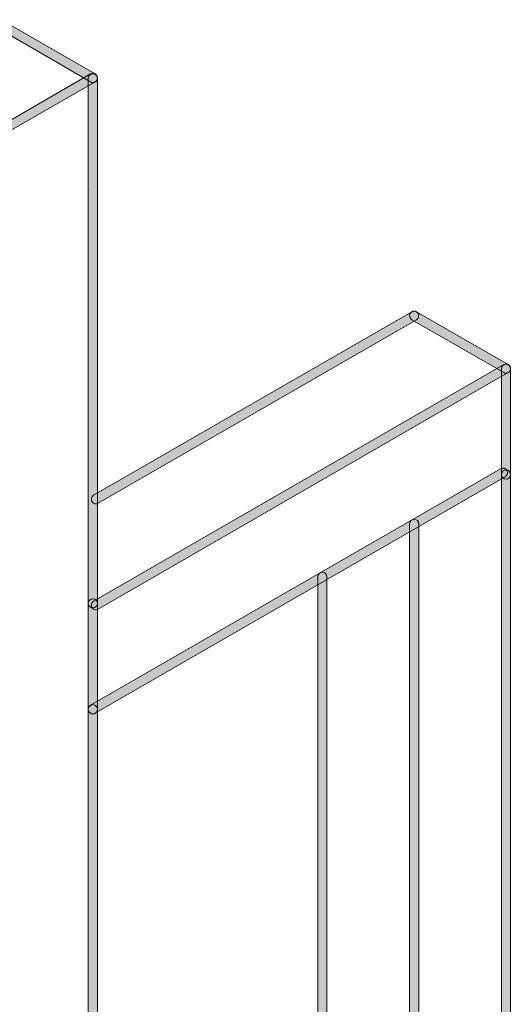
# Paper-space layout 'A01 Title Sheet' of a CAD drawing. Header units: millimetres. Extents: x 0 to 2642, y -51 to 594.
# Tile 9 of 14: x 561 to 587, y 512 to 565. Entities that reach past the tile are written whole.
import ezdxf
from ezdxf.enums import TextEntityAlignment as Align
from ezdxf.lldxf.tags import DXFTag

# ---------------------------------------------------------------- set-up
doc = ezdxf.new("R2010")
doc.units = ezdxf.units.MM
doc.linetypes.add('DASHED', pattern=[19.05, 12.7, -6.35])
doc.layers.add('A_10_Sheet_Annotation', color=250, linetype='Continuous', lineweight=25)
doc.styles.get("Standard").update_dxf_attribs({"font": 'arial.ttf'})
doc.styles.add('Standard 2.5mm (Annotative)', font='arial.ttf', dxfattribs={"height": 2.5})
doc.styles.add('Standard 3.0mm (Annotative)', font='arial.ttf', dxfattribs={"height": 3})
tags = doc.linetypes.add('COMM', pattern='A,12.7,-5.08,["TC",Standard,S=2.54,R=0,X=-2.54,Y=-1.27],-5', length=22.78).pattern_tags.tags
tags[6] = DXFTag(74, 10)

# ---------------------------------------------------------------- blocks, each defined once
blk = doc.blocks.new('Title Block - Project Title Sheet')
at = {"true_color": 0x28225c}
h = blk.add_hatch(color=179, dxfattribs=at)
h.dxf.hatch_style = 2
edge = h.paths.add_edge_path()
edge.add_spline(control_points=[(564.563, 561.882), (564.563, 561.882), (559.565, 564.768), (559.565, 564.768), (559.444, 564.837), (559.403, 564.991), (559.472, 565.11), (559.472, 565.11), (559.472, 565.11), (559.472, 565.11), (559.542, 565.23), (559.696, 565.272), (559.816, 565.203), (559.816, 565.203), (559.816, 565.203), (559.816, 565.203), (559.816, 565.203), (564.814, 562.317), (564.814, 562.317), (564.934, 562.248), (564.976, 562.094), (564.906, 561.974), (564.906, 561.974), (564.906, 561.974), (564.906, 561.974), (564.86, 561.893), (564.775, 561.849), (564.689, 561.849), (564.689, 561.849), (564.689, 561.849), (564.689, 561.849), (564.646, 561.849), (564.603, 561.859), (564.563, 561.882), (564.563, 561.882), (564.563, 561.882), (564.563, 561.882)], knot_values=[0, 0, 0, 0, 1, 1, 1, 2, 2, 2, 3, 3, 3, 4, 4, 4, 5, 5, 5, 6, 6, 6, 7, 7, 7, 8, 8, 8, 9, 9, 9, 10, 10, 10, 11, 11, 11, 12, 12, 12, 12], degree=3, periodic=0)
h = blk.add_hatch(color=179, dxfattribs=at)
h.dxf.hatch_style = 2
edge = h.paths.add_edge_path()
edge.add_spline(control_points=[(559.472, 559.088), (559.403, 559.208), (559.444, 559.362), (559.565, 559.431), (559.565, 559.431), (559.565, 559.431), (559.565, 559.431), (559.565, 559.431), (564.563, 562.317), (564.563, 562.317), (564.684, 562.386), (564.837, 562.345), (564.906, 562.225), (564.906, 562.225), (564.906, 562.225), (564.906, 562.225), (564.976, 562.105), (564.934, 561.951), (564.814, 561.882), (564.814, 561.882), (564.814, 561.882), (564.814, 561.882), (564.814, 561.882), (559.816, 558.996), (559.816, 558.996), (559.776, 558.974), (559.733, 558.962), (559.69, 558.962), (559.69, 558.962), (559.69, 558.962), (559.69, 558.962), (559.604, 558.962), (559.519, 559.007), (559.472, 559.088), (559.472, 559.088), (559.472, 559.088), (559.472, 559.088)], knot_values=[0, 0, 0, 0, 1, 1, 1, 2, 2, 2, 3, 3, 3, 4, 4, 4, 5, 5, 5, 6, 6, 6, 7, 7, 7, 8, 8, 8, 9, 9, 9, 10, 10, 10, 11, 11, 11, 12, 12, 12, 12], degree=3, periodic=0)
h = blk.add_hatch(color=179, dxfattribs=at)
h.dxf.hatch_style = 2
edge = h.paths.add_edge_path()
edge.add_spline(control_points=[(564.437, 533.468), (564.437, 533.468), (564.437, 562.08), (564.437, 562.08), (564.437, 562.219), (564.55, 562.331), (564.689, 562.331), (564.689, 562.331), (564.689, 562.331), (564.689, 562.331), (564.828, 562.331), (564.94, 562.219), (564.94, 562.08), (564.94, 562.08), (564.94, 562.08), (564.94, 562.08), (564.94, 562.08), (564.94, 533.468), (564.94, 533.468), (564.94, 533.329), (564.828, 533.216), (564.689, 533.216), (564.689, 533.216), (564.689, 533.216), (564.689, 533.216), (564.55, 533.216), (564.437, 533.329), (564.437, 533.468), (564.437, 533.468), (564.437, 533.468), (564.437, 533.468)], knot_values=[0, 0, 0, 0, 1, 1, 1, 2, 2, 2, 3, 3, 3, 4, 4, 4, 5, 5, 5, 6, 6, 6, 7, 7, 7, 8, 8, 8, 9, 9, 9, 10, 10, 10, 10], degree=3, periodic=0)
h = blk.add_hatch(color=179, dxfattribs=at)
h.dxf.hatch_style = 2
edge = h.paths.add_edge_path()
edge.add_spline(control_points=[(564.64, 539.015), (564.57, 539.136), (564.612, 539.29), (564.732, 539.359), (564.732, 539.359), (564.732, 539.359), (564.732, 539.359), (564.732, 539.359), (582.056, 549.361), (582.056, 549.361), (582.177, 549.43), (582.329, 549.389), (582.4, 549.269), (582.4, 549.269), (582.4, 549.269), (582.4, 549.269), (582.469, 549.149), (582.427, 548.995), (582.307, 548.926), (582.307, 548.926), (582.307, 548.926), (582.307, 548.926), (582.307, 548.926), (564.983, 538.924), (564.983, 538.924), (564.944, 538.901), (564.9, 538.89), (564.858, 538.89), (564.858, 538.89), (564.858, 538.89), (564.858, 538.89), (564.771, 538.89), (564.686, 538.935), (564.64, 539.015), (564.64, 539.015), (564.64, 539.015), (564.64, 539.015)], knot_values=[0, 0, 0, 0, 1, 1, 1, 2, 2, 2, 3, 3, 3, 4, 4, 4, 5, 5, 5, 6, 6, 6, 7, 7, 7, 8, 8, 8, 9, 9, 9, 10, 10, 10, 11, 11, 11, 12, 12, 12, 12], degree=3, periodic=0)
h = blk.add_hatch(color=179, dxfattribs=at)
h.dxf.hatch_style = 2
edge = h.paths.add_edge_path()
edge.add_spline(control_points=[(587.054, 546.04), (587.054, 546.04), (582.056, 548.926), (582.056, 548.926), (581.936, 548.995), (581.895, 549.149), (581.964, 549.269), (581.964, 549.269), (581.964, 549.269), (581.964, 549.269), (582.033, 549.389), (582.187, 549.431), (582.307, 549.361), (582.307, 549.361), (582.307, 549.361), (582.307, 549.361), (582.307, 549.361), (587.305, 546.476), (587.305, 546.476), (587.425, 546.406), (587.467, 546.253), (587.397, 546.132), (587.397, 546.132), (587.397, 546.132), (587.397, 546.132), (587.351, 546.052), (587.266, 546.006), (587.18, 546.007), (587.18, 546.007), (587.18, 546.007), (587.18, 546.007), (587.137, 546.007), (587.094, 546.017), (587.054, 546.04), (587.054, 546.04), (587.054, 546.04), (587.054, 546.04)], knot_values=[0, 0, 0, 0, 1, 1, 1, 2, 2, 2, 3, 3, 3, 4, 4, 4, 5, 5, 5, 6, 6, 6, 7, 7, 7, 8, 8, 8, 9, 9, 9, 10, 10, 10, 11, 11, 11, 12, 12, 12, 12], degree=3, periodic=0)
h = blk.add_hatch(color=179, dxfattribs=at)
h.dxf.hatch_style = 2
edge = h.paths.add_edge_path()
edge.add_spline(control_points=[(564.639, 533.245), (564.571, 533.365), (564.612, 533.518), (564.732, 533.588), (564.732, 533.588), (564.732, 533.588), (564.732, 533.588), (564.732, 533.588), (587.054, 546.476), (587.054, 546.476), (587.174, 546.544), (587.328, 546.504), (587.397, 546.384), (587.397, 546.384), (587.397, 546.384), (587.397, 546.384), (587.467, 546.263), (587.425, 546.11), (587.305, 546.04), (587.305, 546.04), (587.305, 546.04), (587.305, 546.04), (587.305, 546.04), (564.983, 533.153), (564.983, 533.153), (564.943, 533.13), (564.9, 533.119), (564.857, 533.119), (564.857, 533.119), (564.857, 533.119), (564.857, 533.119), (564.771, 533.119), (564.686, 533.164), (564.639, 533.245), (564.639, 533.245), (564.639, 533.245), (564.639, 533.245)], knot_values=[0, 0, 0, 0, 1, 1, 1, 2, 2, 2, 3, 3, 3, 4, 4, 4, 5, 5, 5, 6, 6, 6, 7, 7, 7, 8, 8, 8, 9, 9, 9, 10, 10, 10, 11, 11, 11, 12, 12, 12, 12], degree=3, periodic=0)
h = blk.add_hatch(color=179, dxfattribs=at)
h.dxf.hatch_style = 2
edge = h.paths.add_edge_path()
edge.add_spline(control_points=[(586.928, 540.487), (586.928, 540.487), (586.928, 546.257), (586.928, 546.257), (586.928, 546.396), (587.041, 546.509), (587.179, 546.509), (587.179, 546.509), (587.179, 546.509), (587.179, 546.509), (587.318, 546.509), (587.431, 546.396), (587.431, 546.257), (587.431, 546.257), (587.431, 546.257), (587.431, 546.257), (587.431, 546.257), (587.431, 540.487), (587.431, 540.487), (587.431, 540.348), (587.318, 540.235), (587.179, 540.235), (587.179, 540.235), (587.179, 540.235), (587.179, 540.235), (587.041, 540.235), (586.928, 540.348), (586.928, 540.487), (586.928, 540.487), (586.928, 540.487), (586.928, 540.487)], knot_values=[0, 0, 0, 0, 1, 1, 1, 2, 2, 2, 3, 3, 3, 4, 4, 4, 5, 5, 5, 6, 6, 6, 7, 7, 7, 8, 8, 8, 9, 9, 9, 10, 10, 10, 10], degree=3, periodic=0)
h = blk.add_hatch(color=179, dxfattribs=at)
h.dxf.hatch_style = 2
edge = h.paths.add_edge_path()
edge.add_spline(control_points=[(564.47, 527.572), (564.402, 527.691), (564.443, 527.845), (564.563, 527.914), (564.563, 527.914), (564.563, 527.914), (564.563, 527.914), (564.563, 527.914), (586.885, 540.802), (586.885, 540.802), (587.006, 540.872), (587.159, 540.83), (587.228, 540.71), (587.228, 540.71), (587.228, 540.71), (587.228, 540.71), (587.298, 540.59), (587.257, 540.435), (587.136, 540.366), (587.136, 540.366), (587.136, 540.366), (587.136, 540.366), (587.136, 540.366), (564.814, 527.479), (564.814, 527.479), (564.774, 527.457), (564.731, 527.446), (564.689, 527.446), (564.689, 527.446), (564.689, 527.446), (564.689, 527.446), (564.602, 527.446), (564.518, 527.491), (564.47, 527.572), (564.47, 527.572), (564.47, 527.572), (564.47, 527.572)], knot_values=[0, 0, 0, 0, 1, 1, 1, 2, 2, 2, 3, 3, 3, 4, 4, 4, 5, 5, 5, 6, 6, 6, 7, 7, 7, 8, 8, 8, 9, 9, 9, 10, 10, 10, 11, 11, 11, 12, 12, 12, 12], degree=3, periodic=0)
h = blk.add_hatch(color=179, dxfattribs=at)
h.dxf.hatch_style = 2
edge = h.paths.add_edge_path()
edge.add_spline(control_points=[(586.928, 503.17), (586.928, 503.17), (586.928, 540.487), (586.928, 540.487), (586.928, 540.626), (587.041, 540.738), (587.179, 540.738), (587.179, 540.738), (587.179, 540.738), (587.179, 540.738), (587.318, 540.738), (587.431, 540.626), (587.431, 540.487), (587.431, 540.487), (587.431, 540.487), (587.431, 540.487), (587.431, 540.487), (587.431, 503.17), (587.431, 503.17), (587.431, 503.031), (587.318, 502.919), (587.179, 502.919), (587.179, 502.919), (587.179, 502.919), (587.179, 502.919), (587.041, 502.919), (586.928, 503.031), (586.928, 503.17), (586.928, 503.17), (586.928, 503.17), (586.928, 503.17)], knot_values=[0, 0, 0, 0, 1, 1, 1, 2, 2, 2, 3, 3, 3, 4, 4, 4, 5, 5, 5, 6, 6, 6, 7, 7, 7, 8, 8, 8, 9, 9, 9, 10, 10, 10, 10], degree=3, periodic=0)
h = blk.add_hatch(color=179, dxfattribs=at)
h.dxf.hatch_style = 2
edge = h.paths.add_edge_path()
edge.add_spline(control_points=[(581.931, 500.284), (581.931, 500.284), (581.931, 537.796), (581.931, 537.796), (581.931, 537.935), (582.043, 538.047), (582.182, 538.047), (582.182, 538.047), (582.182, 538.047), (582.182, 538.047), (582.321, 538.047), (582.433, 537.935), (582.433, 537.796), (582.433, 537.796), (582.433, 537.796), (582.433, 537.796), (582.433, 537.796), (582.433, 500.284), (582.433, 500.284), (582.433, 500.145), (582.321, 500.033), (582.182, 500.033), (582.182, 500.033), (582.182, 500.033), (582.182, 500.033), (582.043, 500.033), (581.931, 500.145), (581.931, 500.284), (581.931, 500.284), (581.931, 500.284), (581.931, 500.284)], knot_values=[0, 0, 0, 0, 1, 1, 1, 2, 2, 2, 3, 3, 3, 4, 4, 4, 5, 5, 5, 6, 6, 6, 7, 7, 7, 8, 8, 8, 9, 9, 9, 10, 10, 10, 10], degree=3, periodic=0)
h = blk.add_hatch(color=179, dxfattribs=at)
h.dxf.hatch_style = 2
edge = h.paths.add_edge_path()
edge.add_spline(control_points=[(576.933, 503.17), (576.933, 503.17), (576.933, 534.911), (576.933, 534.911), (576.933, 535.049), (577.045, 535.162), (577.184, 535.162), (577.184, 535.162), (577.184, 535.162), (577.184, 535.162), (577.323, 535.162), (577.435, 535.049), (577.435, 534.911), (577.435, 534.911), (577.435, 534.911), (577.435, 534.911), (577.435, 534.911), (577.435, 503.17), (577.435, 503.17), (577.435, 503.031), (577.323, 502.919), (577.184, 502.919), (577.184, 502.919), (577.184, 502.919), (577.184, 502.919), (577.045, 502.919), (576.933, 503.031), (576.933, 503.17), (576.933, 503.17), (576.933, 503.17), (576.933, 503.17)], knot_values=[0, 0, 0, 0, 1, 1, 1, 2, 2, 2, 3, 3, 3, 4, 4, 4, 5, 5, 5, 6, 6, 6, 7, 7, 7, 8, 8, 8, 9, 9, 9, 10, 10, 10, 10], degree=3, periodic=0)
h = blk.add_hatch(color=179, dxfattribs=at)
h.dxf.hatch_style = 2
edge = h.paths.add_edge_path()
edge.add_spline(control_points=[(564.437, 527.697), (564.437, 527.697), (564.437, 533.468), (564.437, 533.468), (564.437, 533.607), (564.55, 533.719), (564.689, 533.719), (564.689, 533.719), (564.689, 533.719), (564.689, 533.719), (564.828, 533.719), (564.94, 533.607), (564.94, 533.468), (564.94, 533.468), (564.94, 533.468), (564.94, 533.468), (564.94, 533.468), (564.94, 527.697), (564.94, 527.697), (564.94, 527.558), (564.828, 527.446), (564.689, 527.446), (564.689, 527.446), (564.689, 527.446), (564.689, 527.446), (564.55, 527.446), (564.437, 527.558), (564.437, 527.697), (564.437, 527.697), (564.437, 527.697), (564.437, 527.697)], knot_values=[0, 0, 0, 0, 1, 1, 1, 2, 2, 2, 3, 3, 3, 4, 4, 4, 5, 5, 5, 6, 6, 6, 7, 7, 7, 8, 8, 8, 9, 9, 9, 10, 10, 10, 10], degree=3, periodic=0)
h = blk.add_hatch(color=179, dxfattribs=at)
h.dxf.hatch_style = 2
edge = h.paths.add_edge_path()
edge.add_spline(control_points=[(564.438, 492.845), (564.438, 492.845), (564.438, 527.696), (564.438, 527.696), (564.438, 527.835), (564.55, 527.947), (564.689, 527.947), (564.689, 527.947), (564.689, 527.947), (564.689, 527.947), (564.827, 527.947), (564.94, 527.835), (564.94, 527.696), (564.94, 527.696), (564.94, 527.696), (564.94, 527.696), (564.94, 527.696), (564.94, 492.845), (564.94, 492.845), (564.94, 492.706), (564.827, 492.593), (564.689, 492.593), (564.689, 492.593), (564.689, 492.593), (564.689, 492.593), (564.55, 492.593), (564.438, 492.706), (564.438, 492.845), (564.438, 492.845), (564.438, 492.845), (564.438, 492.845)], knot_values=[0, 0, 0, 0, 1, 1, 1, 2, 2, 2, 3, 3, 3, 4, 4, 4, 5, 5, 5, 6, 6, 6, 7, 7, 7, 8, 8, 8, 9, 9, 9, 10, 10, 10, 10], degree=3, periodic=0)
at = {"lineweight": 0}
for points in [[(564.853, 556.206), (564.853, 556.206)], [(572.186, 543.567), (572.186, 543.567)], [(572.186, 543.567), (572.186, 543.567)], [(564.689, 533.467), (564.689, 533.467)]]:
    blk.add_lwpolyline(points, dxfattribs=at)
for points, knots in [([(564.563, 561.882), (564.563, 561.882), (559.565, 564.768), (559.565, 564.768), (559.444, 564.837), (559.403, 564.991), (559.472, 565.11), (559.472, 565.11), (559.472, 565.11), (559.472, 565.11), (559.542, 565.23), (559.696, 565.272), (559.816, 565.203), (559.816, 565.203), (559.816, 565.203), (559.816, 565.203), (559.816, 565.203), (564.814, 562.317), (564.814, 562.317), (564.934, 562.248), (564.976, 562.094), (564.906, 561.974), (564.906, 561.974), (564.906, 561.974), (564.906, 561.974), (564.86, 561.893), (564.775, 561.849), (564.689, 561.849), (564.689, 561.849), (564.689, 561.849), (564.689, 561.849), (564.646, 561.849), (564.603, 561.859), (564.563, 561.882), (564.563, 561.882), (564.563, 561.882), (564.563, 561.882)], [0, 0, 0, 0, 1, 1, 1, 2, 2, 2, 3, 3, 3, 4, 4, 4, 5, 5, 5, 6, 6, 6, 7, 7, 7, 8, 8, 8, 9, 9, 9, 10, 10, 10, 11, 11, 11, 12, 12, 12, 12]), ([(559.472, 559.088), (559.403, 559.208), (559.444, 559.362), (559.565, 559.431), (559.565, 559.431), (559.565, 559.431), (559.565, 559.431), (559.565, 559.431), (564.563, 562.317), (564.563, 562.317), (564.684, 562.386), (564.837, 562.345), (564.906, 562.225), (564.906, 562.225), (564.906, 562.225), (564.906, 562.225), (564.976, 562.105), (564.934, 561.951), (564.814, 561.882), (564.814, 561.882), (564.814, 561.882), (564.814, 561.882), (564.814, 561.882), (559.816, 558.996), (559.816, 558.996), (559.776, 558.974), (559.733, 558.962), (559.69, 558.962), (559.69, 558.962), (559.69, 558.962), (559.69, 558.962), (559.604, 558.962), (559.519, 559.007), (559.472, 559.088), (559.472, 559.088), (559.472, 559.088), (559.472, 559.088)], [0, 0, 0, 0, 1, 1, 1, 2, 2, 2, 3, 3, 3, 4, 4, 4, 5, 5, 5, 6, 6, 6, 7, 7, 7, 8, 8, 8, 9, 9, 9, 10, 10, 10, 11, 11, 11, 12, 12, 12, 12]), ([(564.437, 533.468), (564.437, 533.468), (564.437, 562.08), (564.437, 562.08), (564.437, 562.219), (564.55, 562.331), (564.689, 562.331), (564.689, 562.331), (564.689, 562.331), (564.689, 562.331), (564.828, 562.331), (564.94, 562.219), (564.94, 562.08), (564.94, 562.08), (564.94, 562.08), (564.94, 562.08), (564.94, 562.08), (564.94, 533.468), (564.94, 533.468), (564.94, 533.329), (564.828, 533.216), (564.689, 533.216), (564.689, 533.216), (564.689, 533.216), (564.689, 533.216), (564.55, 533.216), (564.437, 533.329), (564.437, 533.468), (564.437, 533.468), (564.437, 533.468), (564.437, 533.468)], [0, 0, 0, 0, 1, 1, 1, 2, 2, 2, 3, 3, 3, 4, 4, 4, 5, 5, 5, 6, 6, 6, 7, 7, 7, 8, 8, 8, 9, 9, 9, 10, 10, 10, 10]), ([(564.64, 539.015), (564.57, 539.136), (564.612, 539.29), (564.732, 539.359), (564.732, 539.359), (564.732, 539.359), (564.732, 539.359), (564.732, 539.359), (582.056, 549.361), (582.056, 549.361), (582.177, 549.43), (582.329, 549.389), (582.4, 549.269), (582.4, 549.269), (582.4, 549.269), (582.4, 549.269), (582.469, 549.149), (582.427, 548.995), (582.307, 548.926), (582.307, 548.926), (582.307, 548.926), (582.307, 548.926), (582.307, 548.926), (564.983, 538.924), (564.983, 538.924), (564.944, 538.901), (564.9, 538.89), (564.858, 538.89), (564.858, 538.89), (564.858, 538.89), (564.858, 538.89), (564.771, 538.89), (564.686, 538.935), (564.64, 539.015), (564.64, 539.015), (564.64, 539.015), (564.64, 539.015)], [0, 0, 0, 0, 1, 1, 1, 2, 2, 2, 3, 3, 3, 4, 4, 4, 5, 5, 5, 6, 6, 6, 7, 7, 7, 8, 8, 8, 9, 9, 9, 10, 10, 10, 11, 11, 11, 12, 12, 12, 12]), ([(587.054, 546.04), (587.054, 546.04), (582.056, 548.926), (582.056, 548.926), (581.936, 548.995), (581.895, 549.149), (581.964, 549.269), (581.964, 549.269), (581.964, 549.269), (581.964, 549.269), (582.033, 549.389), (582.187, 549.431), (582.307, 549.361), (582.307, 549.361), (582.307, 549.361), (582.307, 549.361), (582.307, 549.361), (587.305, 546.476), (587.305, 546.476), (587.425, 546.406), (587.467, 546.253), (587.397, 546.132), (587.397, 546.132), (587.397, 546.132), (587.397, 546.132), (587.351, 546.052), (587.266, 546.006), (587.18, 546.007), (587.18, 546.007), (587.18, 546.007), (587.18, 546.007), (587.137, 546.007), (587.094, 546.017), (587.054, 546.04), (587.054, 546.04), (587.054, 546.04), (587.054, 546.04)], [0, 0, 0, 0, 1, 1, 1, 2, 2, 2, 3, 3, 3, 4, 4, 4, 5, 5, 5, 6, 6, 6, 7, 7, 7, 8, 8, 8, 9, 9, 9, 10, 10, 10, 11, 11, 11, 12, 12, 12, 12]), ([(564.639, 533.245), (564.571, 533.365), (564.612, 533.518), (564.732, 533.588), (564.732, 533.588), (564.732, 533.588), (564.732, 533.588), (564.732, 533.588), (587.054, 546.476), (587.054, 546.476), (587.174, 546.544), (587.328, 546.504), (587.397, 546.384), (587.397, 546.384), (587.397, 546.384), (587.397, 546.384), (587.467, 546.263), (587.425, 546.11), (587.305, 546.04), (587.305, 546.04), (587.305, 546.04), (587.305, 546.04), (587.305, 546.04), (564.983, 533.153), (564.983, 533.153), (564.943, 533.13), (564.9, 533.119), (564.857, 533.119), (564.857, 533.119), (564.857, 533.119), (564.857, 533.119), (564.771, 533.119), (564.686, 533.164), (564.639, 533.245), (564.639, 533.245), (564.639, 533.245), (564.639, 533.245)], [0, 0, 0, 0, 1, 1, 1, 2, 2, 2, 3, 3, 3, 4, 4, 4, 5, 5, 5, 6, 6, 6, 7, 7, 7, 8, 8, 8, 9, 9, 9, 10, 10, 10, 11, 11, 11, 12, 12, 12, 12]), ([(586.928, 540.487), (586.928, 540.487), (586.928, 546.257), (586.928, 546.257), (586.928, 546.396), (587.041, 546.509), (587.179, 546.509), (587.179, 546.509), (587.179, 546.509), (587.179, 546.509), (587.318, 546.509), (587.431, 546.396), (587.431, 546.257), (587.431, 546.257), (587.431, 546.257), (587.431, 546.257), (587.431, 546.257), (587.431, 540.487), (587.431, 540.487), (587.431, 540.348), (587.318, 540.235), (587.179, 540.235), (587.179, 540.235), (587.179, 540.235), (587.179, 540.235), (587.041, 540.235), (586.928, 540.348), (586.928, 540.487), (586.928, 540.487), (586.928, 540.487), (586.928, 540.487)], [0, 0, 0, 0, 1, 1, 1, 2, 2, 2, 3, 3, 3, 4, 4, 4, 5, 5, 5, 6, 6, 6, 7, 7, 7, 8, 8, 8, 9, 9, 9, 10, 10, 10, 10]), ([(564.47, 527.572), (564.402, 527.691), (564.443, 527.845), (564.563, 527.914), (564.563, 527.914), (564.563, 527.914), (564.563, 527.914), (564.563, 527.914), (586.885, 540.802), (586.885, 540.802), (587.006, 540.872), (587.159, 540.83), (587.228, 540.71), (587.228, 540.71), (587.228, 540.71), (587.228, 540.71), (587.298, 540.59), (587.257, 540.435), (587.136, 540.366), (587.136, 540.366), (587.136, 540.366), (587.136, 540.366), (587.136, 540.366), (564.814, 527.479), (564.814, 527.479), (564.774, 527.457), (564.731, 527.446), (564.689, 527.446), (564.689, 527.446), (564.689, 527.446), (564.689, 527.446), (564.602, 527.446), (564.518, 527.491), (564.47, 527.572), (564.47, 527.572), (564.47, 527.572), (564.47, 527.572)], [0, 0, 0, 0, 1, 1, 1, 2, 2, 2, 3, 3, 3, 4, 4, 4, 5, 5, 5, 6, 6, 6, 7, 7, 7, 8, 8, 8, 9, 9, 9, 10, 10, 10, 11, 11, 11, 12, 12, 12, 12]), ([(586.928, 503.17), (586.928, 503.17), (586.928, 540.487), (586.928, 540.487), (586.928, 540.626), (587.041, 540.738), (587.179, 540.738), (587.179, 540.738), (587.179, 540.738), (587.179, 540.738), (587.318, 540.738), (587.431, 540.626), (587.431, 540.487), (587.431, 540.487), (587.431, 540.487), (587.431, 540.487), (587.431, 540.487), (587.431, 503.17), (587.431, 503.17), (587.431, 503.031), (587.318, 502.919), (587.179, 502.919), (587.179, 502.919), (587.179, 502.919), (587.179, 502.919), (587.041, 502.919), (586.928, 503.031), (586.928, 503.17), (586.928, 503.17), (586.928, 503.17), (586.928, 503.17)], [0, 0, 0, 0, 1, 1, 1, 2, 2, 2, 3, 3, 3, 4, 4, 4, 5, 5, 5, 6, 6, 6, 7, 7, 7, 8, 8, 8, 9, 9, 9, 10, 10, 10, 10]), ([(581.931, 500.284), (581.931, 500.284), (581.931, 537.796), (581.931, 537.796), (581.931, 537.935), (582.043, 538.047), (582.182, 538.047), (582.182, 538.047), (582.182, 538.047), (582.182, 538.047), (582.321, 538.047), (582.433, 537.935), (582.433, 537.796), (582.433, 537.796), (582.433, 537.796), (582.433, 537.796), (582.433, 537.796), (582.433, 500.284), (582.433, 500.284), (582.433, 500.145), (582.321, 500.033), (582.182, 500.033), (582.182, 500.033), (582.182, 500.033), (582.182, 500.033), (582.043, 500.033), (581.931, 500.145), (581.931, 500.284), (581.931, 500.284), (581.931, 500.284), (581.931, 500.284)], [0, 0, 0, 0, 1, 1, 1, 2, 2, 2, 3, 3, 3, 4, 4, 4, 5, 5, 5, 6, 6, 6, 7, 7, 7, 8, 8, 8, 9, 9, 9, 10, 10, 10, 10]), ([(576.933, 503.17), (576.933, 503.17), (576.933, 534.911), (576.933, 534.911), (576.933, 535.049), (577.045, 535.162), (577.184, 535.162), (577.184, 535.162), (577.184, 535.162), (577.184, 535.162), (577.323, 535.162), (577.435, 535.049), (577.435, 534.911), (577.435, 534.911), (577.435, 534.911), (577.435, 534.911), (577.435, 534.911), (577.435, 503.17), (577.435, 503.17), (577.435, 503.031), (577.323, 502.919), (577.184, 502.919), (577.184, 502.919), (577.184, 502.919), (577.184, 502.919), (577.045, 502.919), (576.933, 503.031), (576.933, 503.17), (576.933, 503.17), (576.933, 503.17), (576.933, 503.17)], [0, 0, 0, 0, 1, 1, 1, 2, 2, 2, 3, 3, 3, 4, 4, 4, 5, 5, 5, 6, 6, 6, 7, 7, 7, 8, 8, 8, 9, 9, 9, 10, 10, 10, 10]), ([(564.437, 527.697), (564.437, 527.697), (564.437, 533.468), (564.437, 533.468), (564.437, 533.607), (564.55, 533.719), (564.689, 533.719), (564.689, 533.719), (564.689, 533.719), (564.689, 533.719), (564.828, 533.719), (564.94, 533.607), (564.94, 533.468), (564.94, 533.468), (564.94, 533.468), (564.94, 533.468), (564.94, 533.468), (564.94, 527.697), (564.94, 527.697), (564.94, 527.558), (564.828, 527.446), (564.689, 527.446), (564.689, 527.446), (564.689, 527.446), (564.689, 527.446), (564.55, 527.446), (564.437, 527.558), (564.437, 527.697), (564.437, 527.697), (564.437, 527.697), (564.437, 527.697)], [0, 0, 0, 0, 1, 1, 1, 2, 2, 2, 3, 3, 3, 4, 4, 4, 5, 5, 5, 6, 6, 6, 7, 7, 7, 8, 8, 8, 9, 9, 9, 10, 10, 10, 10]), ([(564.438, 492.845), (564.438, 492.845), (564.438, 527.696), (564.438, 527.696), (564.438, 527.835), (564.55, 527.947), (564.689, 527.947), (564.689, 527.947), (564.689, 527.947), (564.689, 527.947), (564.827, 527.947), (564.94, 527.835), (564.94, 527.696), (564.94, 527.696), (564.94, 527.696), (564.94, 527.696), (564.94, 527.696), (564.94, 492.845), (564.94, 492.845), (564.94, 492.706), (564.827, 492.593), (564.689, 492.593), (564.689, 492.593), (564.689, 492.593), (564.689, 492.593), (564.55, 492.593), (564.438, 492.706), (564.438, 492.845), (564.438, 492.845), (564.438, 492.845), (564.438, 492.845)], [0, 0, 0, 0, 1, 1, 1, 2, 2, 2, 3, 3, 3, 4, 4, 4, 5, 5, 5, 6, 6, 6, 7, 7, 7, 8, 8, 8, 9, 9, 9, 10, 10, 10, 10])]:
    blk.add_open_spline(points, degree=3, knots=knots, dxfattribs=at)
at = {"color": 254, "linetype": 'COMM', "lineweight": 18, "ltscale": 1.0153e-115, "true_color": 0xe0e0e0, "flags": 90}
blk.add_attdef('03-PROJECT-TITLE', text='', height=25, rotation=90, dxfattribs=at).set_placement((810.5, 15), align=Align.BOTTOM_LEFT)
at = {"color": 255, "linetype": 'COMM', "lineweight": 18, "style": 'Standard 3.0mm (Annotative)'}
blk.add_attdef('STAGE:10-PURPOSE', text='', height=3, dxfattribs=at).set_placement((609.838, 80.266), align=Align.TOP_LEFT)
at = {"color": 255, "lineweight": 30, "style": 'Standard 2.5mm (Annotative)'}
for tag, p in [('SITE-AREA:08A-PROJECT-AREA-SITE', (609.838, 72.765)), ('OWNERSHIP-AREA:08B-PROJECT-AREA-OWNERSHIP', (609.954, 67.745))]:
    blk.add_attdef(tag, p, '', height=2.5, dxfattribs=at)
at = {"color": 255, "linetype": 'DASHED', "lineweight": 30, "flags": 104}
for tag, p in [('04A-PROJECT-ADDRESS-LINE1', (609.838, 61.77)), ('05-CLIENT', (609.838, 38.425))]:
    blk.add_attdef(tag, text='', height=3, dxfattribs=at).set_placement(p, align=Align.TOP_LEFT)
at = {"color": 255, "linetype": 'DASHED', "style": 'Standard 3.0mm (Annotative)'}
for tag, p in [('04B-PROJECT-ADDRESS-LINE2', (609.838, 55.768)), ('04C-PROJECT-ADDRESS-CITY', (609.838, 50.165)), ('04D-PROJECT-ADDRESS-POSTCODE', (609.838, 44.561))]:
    blk.add_attdef(tag, text='', height=3, dxfattribs=at).set_placement(p, align=Align.TOP_LEFT)
at = {"color": 254, "linetype": 'Continuous', "true_color": 0xe3e3e3, "style": 'Standard 3.0mm (Annotative)', "flags": 8}
blk.add_attdef('06', (823.099, 15), '', height=3, rotation=90, dxfattribs=at)

psp = doc.layouts.new('A01 Title Sheet')

# ---------------------------------------------------------------- block references
at = {"layer": 'A_10_Sheet_Annotation', "lineweight": 30}
psp.add_blockref('Title Block - Project Title Sheet', (0, 0), dxfattribs=at)

doc.saveas('drawing.dxf')
